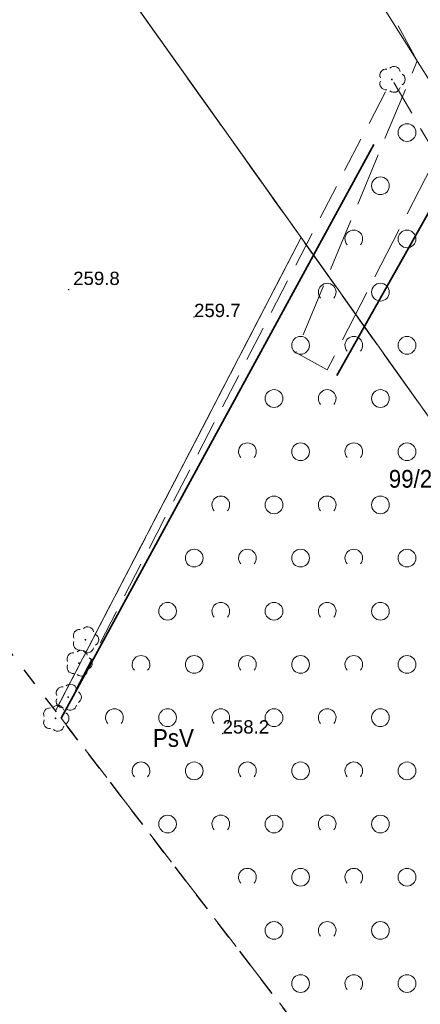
# Model space of a CAD drawing. Header units: metres. Extents: x 7480610 to 7484249, y 5635545 to 5637635.
# Tile 3 of 53: x 7480661 to 7480684, y 5637353 to 5637408. Entities that reach past the tile are written whole.
import ezdxf

# ---------------------------------------------------------------- set-up
doc = ezdxf.new("R2010")
doc.units = ezdxf.units.M
doc.header["$MEASUREMENT"] = 0
for name, pattern in [('x-ref - mapa - Cedzyna_Horn$0$1 1', [2, 1, -1]), ('x-ref - mapa - Cedzyna_Horn$0$2 1', [3, 2, -1]), ('x-ref - mapa - Cedzyna_Horn$0$3 1', [4, 3, -1]), ('x-ref - mapa - Cedzyna_Horn$0$EGKK', [4, 3, -1]), ('x-ref - mapa - Cedzyna_Horn$0$EGUG', [2, 1, -1])]:
    doc.linetypes.add(name, pattern=pattern)
doc.layers.add('_x-ref_mapa', color=7, linetype='Continuous')
doc.layers.add('x-ref - mapa - Cedzyna_Horn$0$_zakres mdcp', color=1, linetype='Continuous')
for name, color, linetype, lineweight in [('x-ref - mapa - Cedzyna_Horn$0$EGDE', 92, 'Continuous', 20), ('x-ref - mapa - Cedzyna_Horn$0$EGDE_O', 92, 'Continuous', 20), ('x-ref - mapa - Cedzyna_Horn$0$EGKK', 8, 'Continuous', 20), ('x-ref - mapa - Cedzyna_Horn$0$EGKK_O', 8, 'Continuous', 20), ('x-ref - mapa - Cedzyna_Horn$0$EGUG', 8, 'Continuous', 20), ('x-ref - mapa - Cedzyna_Horn$0$EGUG_O', 8, 'Continuous', 20), ('x-ref - mapa - Cedzyna_Horn$0$OTK', 8, 'Continuous', 20), ('x-ref - mapa - Cedzyna_Horn$0$OTO', 8, 'Continuous', 20), ('x-ref - mapa - Cedzyna_Horn$0$OTRN', 8, 'Continuous', 20), ('x-ref - mapa - Cedzyna_Horn$0$OTRN_O', 8, 'Continuous', 18), ('x-ref - mapa - Cedzyna_Horn$0$OTZ', 8, 'Continuous', 20), ('x-ref - mapa - Cedzyna_Horn$0$SUE', 8, 'Continuous', 20)]:
    doc.layers.add(name, color=color, linetype=linetype, lineweight=lineweight)
doc.styles.add('x-ref - mapa - Cedzyna_Horn$0$BDOT', font='arial.ttf', dxfattribs={"width": 0.9})
doc.styles.add('x-ref - mapa - Cedzyna_Horn$0$EGiB', font='arial.ttf', dxfattribs={"width": 0.9})
doc.linetypes.add('x-ref - mapa - Cedzyna_Horn$0$OTOO', pattern='A,7.5,[30,msgB.shx,S=1.28,R=0,X=0,Y=0],7.5', length=15)

# ---------------------------------------------------------------- blocks, each defined once
blk = doc.blocks.new('x-ref - mapa - Cedzyna_Horn$0$OTZL')
at = {"layer": 'x-ref - mapa - Cedzyna_Horn$0$OTZ', "color": 0, "lineweight": 18, "const_width": 0.1}
blk.add_lwpolyline([(-0.05, 0, 1), (0.05, 0, 1)], format="xyb", close=True, dxfattribs=at)
at = {"layer": 'x-ref - mapa - Cedzyna_Horn$0$OTZ', "color": 0, "lineweight": 18}
for centre, start, end in [((-0.65, 0.47), 84, 204), ((0.25, 0.76), 12, 132), ((0.8, 0), 300, 60), ((-0.65, -0.47), 156, 276), ((0.25, -0.76), 228, 348)]:
    blk.add_arc(centre, 0.7, start, end, dxfattribs=at)
blk = doc.blocks.new('x-ref - mapa - Cedzyna_Horn$0$OTRN')
at = {"layer": 'x-ref - mapa - Cedzyna_Horn$0$OTRN', "color": 0, "const_width": 0.09}
blk.add_lwpolyline([(-0.04, 0, 1), (0.04, 0, 1)], format="xyb", close=True, dxfattribs=at)
at = {"layer": 'x-ref - mapa - Cedzyna_Horn$0$OTRN_O', "color": 0, "style": 'x-ref - mapa - Cedzyna_Horn$0$BDOT'}
blk.add_attdef('RZEDNA', (0.51, 0.52), '', height=1.5, dxfattribs=at)
blk = doc.blocks.new('x-ref - mapa - Cedzyna_Horn$0$otzk_a')
at = {"layer": 'x-ref - mapa - Cedzyna_Horn$0$OTZ', "color": 0, "lineweight": 18}
blk.add_circle((0, 0), 1, dxfattribs=at)
blk = doc.blocks.new('x-ref - mapa - Cedzyna_Horn$0$otzk_b')
at = {"layer": 'x-ref - mapa - Cedzyna_Horn$0$OTZ', "color": 0, "lineweight": 18}
blk.add_arc((0, 0), 1, 318.5904, 221.4096, dxfattribs=at)
blk = doc.blocks.new('x-ref - mapa - Cedzyna_Horn')
at = {"layer": 'x-ref - mapa - Cedzyna_Horn$0$_zakres mdcp', "linetype": 'x-ref - mapa - Cedzyna_Horn$0$1 1', "lineweight": 30, "flags": 128}
blk.add_lwpolyline([(7480723.487, 5637359.355), (7480693.18, 5637329.673), (7480615.074, 5637431.616), (7480684.184, 5637564.013), (7480745.167, 5637545.717), (7480730.714, 5637421.475)], close=True, dxfattribs=at)
at = {"layer": 'x-ref - mapa - Cedzyna_Horn$0$EGDE', "lineweight": 18}
for points in [[(7480718.32, 5637553.772), (7480653.19, 5637429), (7480676.82, 5637395.78), (7480690.379, 5637376.729)], [(7480673.297, 5637388.986), (7480676.82, 5637395.78), (7480653.19, 5637429), (7480648.529, 5637419.974)], [(7480690.379, 5637376.729), (7480676.82, 5637395.78), (7480673.297, 5637388.986)], [(7480662.979, 5637369.091), (7480673.297, 5637388.986)], [(7480673.297, 5637388.986), (7480662.979, 5637369.091)]]:
    blk.add_lwpolyline(points, dxfattribs=at)
at = {"layer": 'x-ref - mapa - Cedzyna_Horn$0$EGKK', "linetype": 'x-ref - mapa - Cedzyna_Horn$0$EGKK', "lineweight": 18}
for points in [[(7480650.806, 5637500.069), (7480653.57, 5637498.72), (7480643.06, 5637478.15), (7480632.69, 5637457.82), (7480653.19, 5637429), (7480676.82, 5637395.78), (7480690.379, 5637376.729)], [(7480673.297, 5637388.986), (7480676.82, 5637395.78), (7480653.19, 5637429), (7480632.69, 5637457.82), (7480643.06, 5637478.15), (7480639.668, 5637479.881)], [(7480690.379, 5637376.729), (7480676.82, 5637395.78), (7480673.297, 5637388.986)], [(7480662.979, 5637369.091), (7480673.297, 5637388.986)], [(7480673.297, 5637388.986), (7480662.979, 5637369.091)]]:
    blk.add_lwpolyline(points, dxfattribs=at)
at = {"layer": 'x-ref - mapa - Cedzyna_Horn$0$EGUG', "linetype": 'x-ref - mapa - Cedzyna_Horn$0$EGUG', "lineweight": 18}
for points in [[(7480650.806, 5637500.069), (7480653.57, 5637498.72), (7480643.06, 5637478.15), (7480632.69, 5637457.82), (7480653.19, 5637429), (7480676.82, 5637395.78), (7480690.379, 5637376.729)], [(7480673.297, 5637388.986), (7480676.82, 5637395.78), (7480653.19, 5637429), (7480632.69, 5637457.82), (7480643.06, 5637478.15), (7480639.668, 5637479.881)], [(7480690.379, 5637376.729), (7480676.82, 5637395.78), (7480673.297, 5637388.986)], [(7480662.979, 5637369.091), (7480673.297, 5637388.986)], [(7480673.297, 5637388.986), (7480662.979, 5637369.091)]]:
    blk.add_lwpolyline(points, dxfattribs=at)
at = {"layer": 'x-ref - mapa - Cedzyna_Horn$0$OTK', "linetype": 'x-ref - mapa - Cedzyna_Horn$0$3 1', "lineweight": 18, "flags": 128}
blk.add_lwpolyline([(7480678.498, 5637414.765), (7480683.379, 5637405.747), (7480676.523, 5637389.294), (7480678.287, 5637388.316), (7480685.457, 5637402.267), (7480694.157, 5637389.677), (7480695.945, 5637390.993), (7480688.289, 5637403.009), (7480680.761, 5637416.175)], close=True, dxfattribs=at)
at = {"layer": 'x-ref - mapa - Cedzyna_Horn$0$OTO', "linetype": 'x-ref - mapa - Cedzyna_Horn$0$OTOO', "lineweight": 35, "flags": 128}
for points in [[(7480663.297, 5637368.676), (7480680.935, 5637401.036)], [(7480684.46, 5637397.99), (7480678.849, 5637388.001)]]:
    blk.add_lwpolyline(points, dxfattribs=at)
at = {"layer": 'x-ref - mapa - Cedzyna_Horn$0$OTZ', "linetype": 'x-ref - mapa - Cedzyna_Horn$0$2 1', "lineweight": 18, "flags": 128}
blk.add_lwpolyline([(7480718.62, 5637354.588), (7480700.04, 5637377.26), (7480693.508, 5637386.674), (7480686.499, 5637396.943), (7480681.945, 5637404.706), (7480663.297, 5637368.676), (7480679.055, 5637348.108), (7480688.912, 5637342.951), (7480706.849, 5637343.06)], close=True, dxfattribs=at)
at = {"layer": 'x-ref - mapa - Cedzyna_Horn$0$SUE', "lineweight": 18}
blk.add_lwpolyline([(7480694.692, 5637388.437), (7480691.33, 5637393.15), (7480686.76, 5637400.38), (7480680.83, 5637409.8), (7480677.53, 5637415.57), (7480675.4, 5637419.12), (7480670.67, 5637426.25), (7480662.93, 5637438.13), (7480657.13, 5637445.99), (7480652.82, 5637451.86), (7480648.71, 5637457.59), (7480648.93, 5637458.38), (7480653.53, 5637463.88), (7480653.69, 5637464.22), (7480652.56, 5637465.19), (7480645.48, 5637470.24), (7480644.1, 5637471.06), (7480644.09, 5637471.43)], dxfattribs=at)
at = {"layer": 'x-ref - mapa - Cedzyna_Horn$0$OTRN', "xscale": 0.5, "yscale": 0.5, "zscale": 0.5}
blk.add_blockref('x-ref - mapa - Cedzyna_Horn$0$OTRN', (7480663.72, 5637392.85, 259.83), dxfattribs=at).add_auto_attribs({'RZEDNA': '259.8'})
at = {"layer": 'x-ref - mapa - Cedzyna_Horn$0$OTRN'}
ref = blk.add_blockref('x-ref - mapa - Cedzyna_Horn$0$OTRN', (7480670.79, 5637391.3), dxfattribs=dict(at, xscale=0.5, yscale=0.5, zscale=0.5))
ref.add_attrib('RZEDNA', '259.7', (7480670.79, 5637391.3, 259.7), dxfattribs={"layer": 'x-ref - mapa - Cedzyna_Horn$0$OTRN_O', "color": 0, "height": 0.75, "style": 'x-ref - mapa - Cedzyna_Horn$0$BDOT'})
ref = blk.add_blockref('x-ref - mapa - Cedzyna_Horn$0$OTRN', (7480672.4, 5637367.81), dxfattribs=dict(at, xscale=0.5, yscale=0.5, zscale=0.5))
ref.add_attrib('RZEDNA', '258.2', (7480672.4, 5637367.81, 258.2), dxfattribs={"layer": 'x-ref - mapa - Cedzyna_Horn$0$OTRN_O', "color": 0, "height": 0.75, "style": 'x-ref - mapa - Cedzyna_Horn$0$BDOT'})
at = {"layer": 'x-ref - mapa - Cedzyna_Horn$0$OTZ', "lineweight": 18, "xscale": 0.5, "yscale": 0.5, "zscale": 0.5}
blk.add_blockref('x-ref - mapa - Cedzyna_Horn$0$OTZL', (7480681.945, 5637404.706, 259.788), dxfattribs=at)
at = {"layer": 'x-ref - mapa - Cedzyna_Horn$0$OTZ', "xscale": 0.5, "yscale": 0.5, "zscale": 0.5}
for name, p in [('x-ref - mapa - Cedzyna_Horn$0$otzk_a', (7480682.797, 5637401.706)), ('x-ref - mapa - Cedzyna_Horn$0$otzk_a', (7480681.297, 5637398.706)), ('x-ref - mapa - Cedzyna_Horn$0$otzk_b', (7480679.797, 5637395.706)), ('x-ref - mapa - Cedzyna_Horn$0$otzk_a', (7480682.797, 5637395.706)), ('x-ref - mapa - Cedzyna_Horn$0$otzk_b', (7480678.297, 5637392.706)), ('x-ref - mapa - Cedzyna_Horn$0$otzk_a', (7480681.297, 5637392.706)), ('x-ref - mapa - Cedzyna_Horn$0$otzk_a', (7480676.797, 5637389.706)), ('x-ref - mapa - Cedzyna_Horn$0$otzk_b', (7480679.797, 5637389.706)), ('x-ref - mapa - Cedzyna_Horn$0$otzk_a', (7480682.797, 5637389.706)), ('x-ref - mapa - Cedzyna_Horn$0$otzk_a', (7480675.297, 5637386.706)), ('x-ref - mapa - Cedzyna_Horn$0$otzk_b', (7480678.297, 5637386.706)), ('x-ref - mapa - Cedzyna_Horn$0$otzk_a', (7480681.297, 5637386.706)), ('x-ref - mapa - Cedzyna_Horn$0$otzk_b', (7480673.797, 5637383.706)), ('x-ref - mapa - Cedzyna_Horn$0$otzk_a', (7480676.797, 5637383.706)), ('x-ref - mapa - Cedzyna_Horn$0$otzk_b', (7480679.797, 5637383.706)), ('x-ref - mapa - Cedzyna_Horn$0$otzk_a', (7480682.797, 5637383.706)), ('x-ref - mapa - Cedzyna_Horn$0$otzk_b', (7480672.297, 5637380.706)), ('x-ref - mapa - Cedzyna_Horn$0$otzk_a', (7480675.297, 5637380.706)), ('x-ref - mapa - Cedzyna_Horn$0$otzk_b', (7480678.297, 5637380.706)), ('x-ref - mapa - Cedzyna_Horn$0$otzk_a', (7480681.297, 5637380.706)), ('x-ref - mapa - Cedzyna_Horn$0$otzk_a', (7480670.797, 5637377.706)), ('x-ref - mapa - Cedzyna_Horn$0$otzk_b', (7480673.797, 5637377.706)), ('x-ref - mapa - Cedzyna_Horn$0$otzk_a', (7480676.797, 5637377.706)), ('x-ref - mapa - Cedzyna_Horn$0$otzk_b', (7480679.797, 5637377.706)), ('x-ref - mapa - Cedzyna_Horn$0$otzk_a', (7480682.797, 5637377.706)), ('x-ref - mapa - Cedzyna_Horn$0$otzk_a', (7480669.297, 5637374.706)), ('x-ref - mapa - Cedzyna_Horn$0$otzk_b', (7480672.297, 5637374.706)), ('x-ref - mapa - Cedzyna_Horn$0$otzk_a', (7480675.297, 5637374.706)), ('x-ref - mapa - Cedzyna_Horn$0$otzk_b', (7480678.297, 5637374.706)), ('x-ref - mapa - Cedzyna_Horn$0$otzk_a', (7480681.297, 5637374.706)), ('x-ref - mapa - Cedzyna_Horn$0$OTZL', (7480664.66, 5637373.1)), ('x-ref - mapa - Cedzyna_Horn$0$OTZL', (7480664.3, 5637371.78)), ('x-ref - mapa - Cedzyna_Horn$0$otzk_b', (7480667.797, 5637371.706)), ('x-ref - mapa - Cedzyna_Horn$0$otzk_a', (7480670.797, 5637371.706)), ('x-ref - mapa - Cedzyna_Horn$0$otzk_b', (7480673.797, 5637371.706)), ('x-ref - mapa - Cedzyna_Horn$0$otzk_a', (7480676.797, 5637371.706)), ('x-ref - mapa - Cedzyna_Horn$0$otzk_b', (7480679.797, 5637371.706)), ('x-ref - mapa - Cedzyna_Horn$0$otzk_a', (7480682.797, 5637371.706)), ('x-ref - mapa - Cedzyna_Horn$0$OTZL', (7480663.69, 5637369.86)), ('x-ref - mapa - Cedzyna_Horn$0$OTZL', (7480662.98, 5637368.67)), ('x-ref - mapa - Cedzyna_Horn$0$otzk_b', (7480666.297, 5637368.706)), ('x-ref - mapa - Cedzyna_Horn$0$otzk_a', (7480669.297, 5637368.706)), ('x-ref - mapa - Cedzyna_Horn$0$otzk_b', (7480672.297, 5637368.706)), ('x-ref - mapa - Cedzyna_Horn$0$otzk_a', (7480675.297, 5637368.706)), ('x-ref - mapa - Cedzyna_Horn$0$otzk_b', (7480678.297, 5637368.706)), ('x-ref - mapa - Cedzyna_Horn$0$otzk_a', (7480681.297, 5637368.706)), ('x-ref - mapa - Cedzyna_Horn$0$otzk_b', (7480667.797, 5637365.706)), ('x-ref - mapa - Cedzyna_Horn$0$otzk_a', (7480670.797, 5637365.706)), ('x-ref - mapa - Cedzyna_Horn$0$otzk_b', (7480673.797, 5637365.706)), ('x-ref - mapa - Cedzyna_Horn$0$otzk_a', (7480676.797, 5637365.706)), ('x-ref - mapa - Cedzyna_Horn$0$otzk_b', (7480679.797, 5637365.706)), ('x-ref - mapa - Cedzyna_Horn$0$otzk_a', (7480682.797, 5637365.706)), ('x-ref - mapa - Cedzyna_Horn$0$otzk_a', (7480669.297, 5637362.706)), ('x-ref - mapa - Cedzyna_Horn$0$otzk_b', (7480672.297, 5637362.706)), ('x-ref - mapa - Cedzyna_Horn$0$otzk_a', (7480675.297, 5637362.706)), ('x-ref - mapa - Cedzyna_Horn$0$otzk_b', (7480678.297, 5637362.706)), ('x-ref - mapa - Cedzyna_Horn$0$otzk_a', (7480681.297, 5637362.706)), ('x-ref - mapa - Cedzyna_Horn$0$otzk_b', (7480673.797, 5637359.706)), ('x-ref - mapa - Cedzyna_Horn$0$otzk_a', (7480676.797, 5637359.706)), ('x-ref - mapa - Cedzyna_Horn$0$otzk_b', (7480679.797, 5637359.706)), ('x-ref - mapa - Cedzyna_Horn$0$otzk_a', (7480682.797, 5637359.706)), ('x-ref - mapa - Cedzyna_Horn$0$otzk_a', (7480675.297, 5637356.706)), ('x-ref - mapa - Cedzyna_Horn$0$otzk_b', (7480678.297, 5637356.706)), ('x-ref - mapa - Cedzyna_Horn$0$otzk_a', (7480681.297, 5637356.706)), ('x-ref - mapa - Cedzyna_Horn$0$otzk_a', (7480676.797, 5637353.706)), ('x-ref - mapa - Cedzyna_Horn$0$otzk_b', (7480679.797, 5637353.706)), ('x-ref - mapa - Cedzyna_Horn$0$otzk_a', (7480682.797, 5637353.706))]:
    blk.add_blockref(name, p, dxfattribs=at)
at = {"layer": 'x-ref - mapa - Cedzyna_Horn$0$EGDE_O', "insert": (7480681.77, 5637382.677), "char_height": 1, "attachment_point": 1, "style": 'x-ref - mapa - Cedzyna_Horn$0$EGiB'}
blk.add_mtext('99/2', dxfattribs=at)
at = {"layer": 'x-ref - mapa - Cedzyna_Horn$0$EGKK_O', "insert": (7480668.473, 5637368.059), "char_height": 1, "attachment_point": 1, "style": 'x-ref - mapa - Cedzyna_Horn$0$EGiB'}
blk.add_mtext('PsV', dxfattribs=at)
at = {"layer": 'x-ref - mapa - Cedzyna_Horn$0$EGUG_O', "insert": (7480668.473, 5637368.059), "char_height": 1, "attachment_point": 1, "style": 'x-ref - mapa - Cedzyna_Horn$0$EGiB'}
blk.add_mtext('Ps', dxfattribs=at)

msp = doc.modelspace()

# ---------------------------------------------------------------- block references
at = {"layer": '_x-ref_mapa', "lineweight": 70}
msp.add_blockref('x-ref - mapa - Cedzyna_Horn', (0, 0), dxfattribs=at)

doc.saveas('drawing.dxf')
